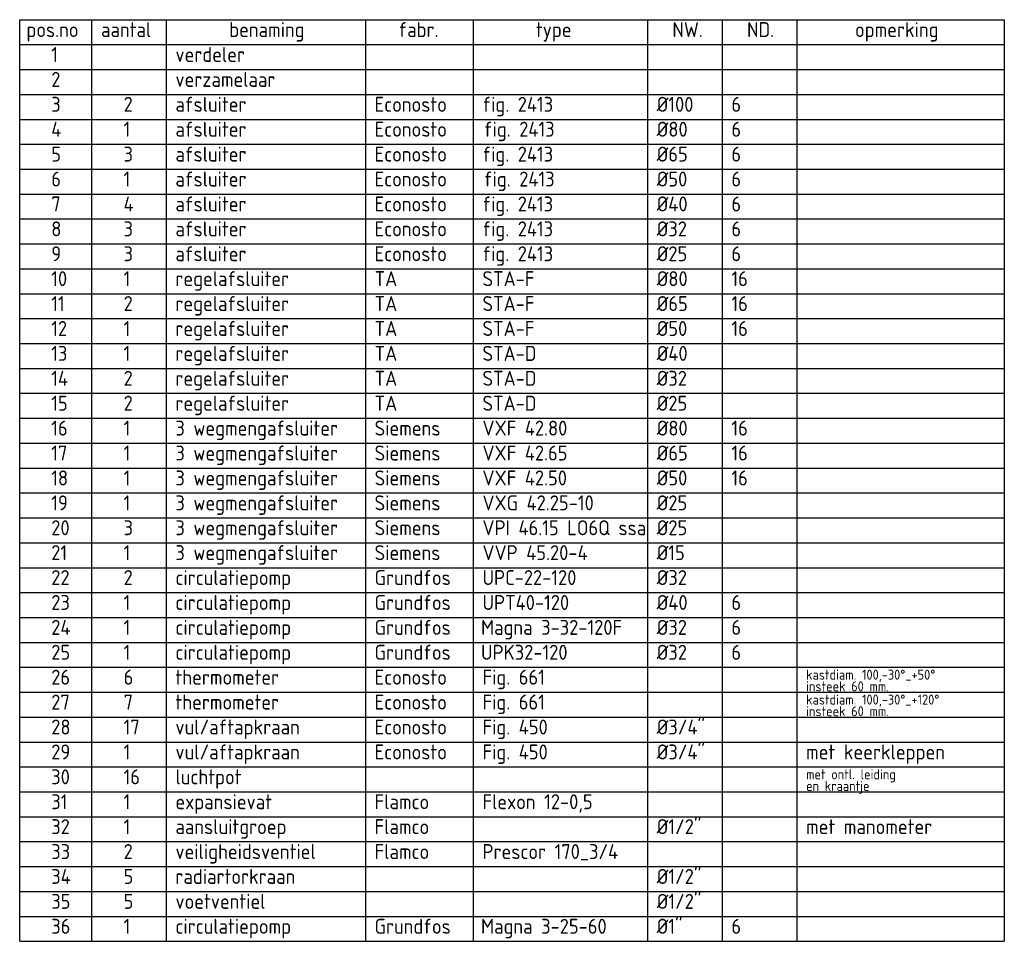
# Model space of a CAD drawing. Header units: millimetres. Extents: x -75 to 108309, y -75 to 76928.
# Tile 31 of 31: x 102376 to 108309, y 67493 to 73043. Entities that reach past the tile are written whole.
import ezdxf

# ---------------------------------------------------------------- set-up
doc = ezdxf.new("R2010")
doc.units = ezdxf.units.MM
doc.layers.add('BL$2----BOUWKUNDIG', color=8, linetype='Continuous')
doc.layers.add('BT$2----BOUWKUNDIG', color=7, linetype='Continuous')
doc.styles.add('STABICAD-018', font='ISOCP.SHX', dxfattribs={"height": 36})

msp = doc.modelspace()

# ---------------------------------------------------------------- linework, layer by layer
at = {"layer": 'BL$2----BOUWKUNDIG'}
for p, q in [((102376.1, 67493.5), (102376.1, 73043.5)), ((102376.1, 73043.5), (108308.7, 73043.5)), ((102808.7, 73043.5), (102808.7, 67493.5)), ((103258.7, 73043.5), (103258.7, 67493.5)), ((104458.7, 73043.5), (104458.7, 67493.5)), ((105108.7, 73043.5), (105108.7, 67493.5)), ((106158.7, 73043.5), (106158.7, 67493.5)), ((106608.7, 73043.5), (106608.7, 67493.5)), ((107058.7, 73043.5), (107058.7, 67493.5)), ((108308.7, 73043.5), (108308.7, 67493.5)), ((102376.1, 72893.5), (108308.7, 72893.5)), ((102376.1, 72743.5), (108308.7, 72743.5)), ((102376.1, 72593.5), (108308.7, 72593.5)), ((102376.1, 72443.5), (108308.7, 72443.5)), ((102376.1, 72293.5), (108308.7, 72293.5)), ((102376.1, 72143.5), (108308.7, 72143.5)), ((102376.1, 71993.5), (108308.7, 71993.5)), ((102376.1, 71843.5), (108308.7, 71843.5)), ((102376.1, 71693.5), (108308.7, 71693.5)), ((102376.1, 71543.5), (108308.7, 71543.5)), ((102376.1, 71393.5), (108308.7, 71393.5)), ((102376.1, 71243.5), (108308.7, 71243.5)), ((102376.1, 71093.5), (108308.7, 71093.5)), ((102376.1, 70943.5), (108308.7, 70943.5)), ((102376.1, 70793.5), (108308.7, 70793.5)), ((102376.1, 70643.5), (108308.7, 70643.5)), ((102376.1, 70493.5), (108308.7, 70493.5)), ((102376.1, 70343.5), (108308.7, 70343.5)), ((102376.1, 70193.5), (108308.7, 70193.5)), ((102376.1, 70043.5), (108308.7, 70043.5)), ((102376.1, 69893.5), (108308.7, 69893.5)), ((102376.1, 69743.5), (108308.7, 69743.5)), ((102376.1, 69593.5), (108308.7, 69593.5)), ((102376.1, 69443.5), (108308.7, 69443.5)), ((102376.1, 69293.5), (108308.7, 69293.5)), ((102376.1, 69143.5), (108308.7, 69143.5)), ((102376.1, 68993.5), (108308.7, 68993.5)), ((102376.1, 68843.5), (108308.7, 68843.5)), ((102376.1, 68693.5), (108308.7, 68693.5)), ((102376.1, 68543.5), (108308.7, 68543.5)), ((102376.1, 68393.5), (108308.7, 68393.5)), ((102376.1, 68243.5), (108308.7, 68243.5)), ((102376.1, 68093.5), (108308.7, 68093.5)), ((102376.1, 67943.5), (108308.7, 67943.5)), ((102376.1, 67793.5), (108308.7, 67793.5)), ((102376.1, 67643.5), (108308.7, 67643.5)), ((102376.1, 67493.5), (108308.7, 67493.5))]:
    msp.add_line(p, q, dxfattribs=at)

# ---------------------------------------------------------------- texts
at = {"layer": 'BT$2----BOUWKUNDIG', "color": 1, "style": 'STABICAD-018'}
for s, height, p in [('aantal', 90, (102866.3, 72938.9)), ('benaming', 90, (103638.9, 72938.9)), ('fabr.', 90, (104658.9, 72938.9)), ('opmerking', 90, (107408.9, 72938.9)), ('pos.no', 90, (102416.3, 72938.9)), ('type', 90, (105486.4, 72938.9)), ('NW.', 90, (106308.6, 72938.9)), ('ND.', 90, (106758.6, 72938.9)), ('1', 90, (102566.3, 72788.9)), ('verdeler', 90, (103314.4, 72788.9)), ('verzamelaar', 90, (103314.4, 72638.9)), ('2', 90, (102566.3, 72638.9)), ('3', 90, (102566.3, 72488.9)), ('2', 90, (103002.2, 72488.9)), ('afsluiter', 90, (103314.4, 72488.9)), ('Econosto', 90, (104514.4, 72488.9)), ('fig. 2413', 90, (105164.4, 72488.9)), ('%%C100', 90, (106214.4, 72488.9)), ('6', 90, (106664.4, 72488.9)), ('afsluiter', 90, (103314.4, 72338.9)), ('fig. 2413', 90, (105173.2, 72338.9)), ('4', 90, (102566.3, 72338.9)), ('1', 90, (103002.2, 72338.9)), ('Econosto', 90, (104514.4, 72338.9)), ('%%C80', 90, (106214.4, 72338.9)), ('6', 90, (106664.4, 72338.9)), ('5', 90, (102566.3, 72188.9)), ('3', 90, (103002.2, 72188.9)), ('afsluiter', 90, (103314.4, 72188.9)), ('Econosto', 90, (104514.4, 72188.9)), ('fig. 2413', 90, (105164.4, 72188.9)), ('%%C65', 90, (106214.4, 72188.9)), ('6', 90, (106664.4, 72188.9)), ('6', 90, (102566.3, 72038.9)), ('1', 90, (103002.2, 72038.9)), ('afsluiter', 90, (103314.4, 72038.9)), ('Econosto', 90, (104514.4, 72038.9)), ('fig. 2413', 90, (105173.2, 72038.9)), ('%%C50', 90, (106214.4, 72038.9)), ('6', 90, (106664.4, 72038.9)), ('7', 90, (102566.3, 71888.9)), ('4', 90, (103002.2, 71888.9)), ('afsluiter', 90, (103314.4, 71888.9)), ('Econosto', 90, (104514.4, 71888.9)), ('fig. 2413', 90, (105164.4, 71888.9)), ('%%C40', 90, (106214.4, 71888.9)), ('6', 90, (106664.4, 71888.9)), ('8', 90, (102566.3, 71738.9)), ('3', 90, (103002.2, 71738.9)), ('afsluiter', 90, (103314.4, 71738.9)), ('Econosto', 90, (104514.4, 71738.9)), ('fig. 2413', 90, (105164.4, 71738.9)), ('%%C32', 90, (106214.4, 71738.9)), ('6', 90, (106664.4, 71738.9)), ('9', 90, (102566.3, 71588.9)), ('3', 90, (103002.2, 71588.9)), ('afsluiter', 90, (103314.4, 71588.9)), ('Econosto', 90, (104514.4, 71588.9)), ('fig. 2413', 90, (105164.4, 71588.9)), ('%%C25', 90, (106214.4, 71588.9)), ('6', 90, (106664.4, 71588.9)), ('10', 90, (102566.3, 71438.9)), ('1', 90, (103002.2, 71438.9)), ('regelafsluiter', 90, (103314.4, 71438.9)), ('TA', 90, (104514.4, 71438.9)), ('STA-F', 90, (105164.4, 71438.9)), ('%%C80', 90, (106214.4, 71438.9)), ('16', 90, (106664.4, 71438.9)), ('11', 90, (102566.3, 71288.9)), ('2', 90, (103002.2, 71288.9)), ('regelafsluiter', 90, (103314.4, 71288.9)), ('TA', 90, (104514.4, 71288.9)), ('STA-F', 90, (105164.4, 71288.9)), ('%%C65', 90, (106214.4, 71288.9)), ('16', 90, (106664.4, 71288.9)), ('12', 90, (102566.3, 71138.9)), ('1', 90, (103002.2, 71138.9)), ('regelafsluiter', 90, (103314.4, 71138.9)), ('TA', 90, (104514.4, 71138.9)), ('STA-F', 90, (105164.4, 71138.9)), ('%%C50', 90, (106214.4, 71138.9)), ('16', 90, (106664.4, 71138.9)), ('13', 90, (102566.3, 70988.9)), ('1', 90, (103002.2, 70988.9)), ('regelafsluiter', 90, (103314.4, 70988.9)), ('TA', 90, (104514.4, 70988.9)), ('STA-D', 90, (105164.4, 70988.9)), ('%%C40', 90, (106214.4, 70988.9)), ('14', 90, (102566.3, 70838.9)), ('2', 90, (103002.2, 70838.9)), ('regelafsluiter', 90, (103314.4, 70838.9)), ('TA', 90, (104514.4, 70838.9)), ('STA-D', 90, (105164.4, 70838.9)), ('%%C32', 90, (106214.4, 70838.9)), ('15', 90, (102566.3, 70688.9)), ('2', 90, (103002.2, 70688.9)), ('regelafsluiter', 90, (103314.4, 70688.9)), ('TA', 90, (104514.4, 70688.9)), ('STA-D', 90, (105164.4, 70688.9)), ('%%C25', 90, (106214.4, 70688.9)), ('16', 90, (102566.3, 70538.9)), ('1', 90, (103002.2, 70538.9)), ('3 wegmengafsluiter', 90, (103314.4, 70538.9)), ('Siemens', 90, (104514.4, 70538.9)), ('VXF 42.80', 90, (105164.4, 70538.9)), ('%%C80', 90, (106214.4, 70538.9)), ('16', 90, (106664.4, 70538.9)), ('17', 90, (102566.3, 70388.9)), ('1', 90, (103002.2, 70388.9)), ('3 wegmengafsluiter', 90, (103314.4, 70388.9)), ('Siemens', 90, (104514.4, 70388.9)), ('VXF 42.65', 90, (105164.4, 70388.9)), ('%%C65', 90, (106214.4, 70388.9)), ('16', 90, (106664.4, 70388.9)), ('18', 90, (102566.3, 70238.9)), ('1', 90, (103002.2, 70238.9)), ('3 wegmengafsluiter', 90, (103314.4, 70238.9)), ('Siemens', 90, (104514.4, 70238.9)), ('VXF 42.50', 90, (105164.4, 70238.9)), ('%%C50', 90, (106214.4, 70238.9)), ('16', 90, (106664.4, 70238.9)), ('3 wegmengafsluiter', 90, (103314.4, 70088.9)), ('Siemens', 90, (104514.4, 70088.9)), ('%%C25', 90, (106214.4, 70088.9)), ('19', 90, (102566.3, 70088.9)), ('1', 90, (103002.2, 70088.9)), ('VXG 42.25-10', 90, (105164.4, 70088.9)), ('20', 90, (102566.3, 69938.9)), ('3', 90, (103002.2, 69938.9)), ('3 wegmengafsluiter', 90, (103314.4, 69938.9)), ('Siemens', 90, (104514.4, 69938.9)), ('VPI 46.15 LO6Q ssa', 90, (105164.4, 69938.9)), ('%%C25', 90, (106214.4, 69938.9)), ('3 wegmengafsluiter', 90, (103314.4, 69788.9)), ('21', 90, (102566.3, 69788.9)), ('1', 90, (103002.2, 69788.9)), ('Siemens', 90, (104514.4, 69788.9)), ('VVP 45.20-4', 90, (105164.4, 69788.9)), ('%%C15', 90, (106214.4, 69788.9)), ('22', 90, (102566.3, 69638.9)), ('2', 90, (103002.2, 69638.9)), ('circulatiepomp', 90, (103314.4, 69638.9)), ('Grundfos', 90, (104514.4, 69638.9)), ('UPC-22-120', 90, (105164.4, 69638.9)), ('%%C32', 90, (106214.4, 69638.9)), ('23', 90, (102566.3, 69488.9)), ('1', 90, (103002.2, 69488.9)), ('circulatiepomp', 90, (103314.4, 69488.9)), ('Grundfos', 90, (104514.4, 69488.9)), ('UPT40-120', 90, (105164.4, 69488.9)), ('%%C40', 90, (106214.4, 69488.9)), ('6', 90, (106664.4, 69488.9)), ('24', 90, (102566.3, 69338.9)), ('1', 90, (103002.2, 69338.9)), ('circulatiepomp', 90, (103314.4, 69338.9)), ('Grundfos', 90, (104514.4, 69338.9)), ('Magna 3-32-120F', 90, (105155.7, 69338.9)), ('%%C32', 90, (106214.4, 69338.9)), ('6', 90, (106664.4, 69338.9)), ('25', 90, (102566.3, 69188.9)), ('1', 90, (103002.2, 69188.9)), ('circulatiepomp', 90, (103314.4, 69188.9)), ('Grundfos', 90, (104514.4, 69188.9)), ('UPK32-120', 90, (105155.7, 69188.9)), ('%%C32', 90, (106214.4, 69188.9)), ('6', 90, (106664.4, 69188.9)), ('26', 90, (102566.3, 69038.9)), ('6', 90, (103002.2, 69038.9)), ('thermometer', 90, (103314.4, 69038.9)), ('Econosto', 90, (104514.4, 69038.9)), ('Fig. 661', 90, (105164.4, 69038.9)), ('kastdiam. 100,-30%%D_+50%%D', 60, (107114.4, 69069.1)), ('insteek 60 mm.', 60, (107114.4, 68999)), ('27', 90, (102566.3, 68888.9)), ('7', 90, (103002.2, 68888.9)), ('thermometer', 90, (103314.4, 68888.9)), ('Econosto', 90, (104514.4, 68888.9)), ('Fig. 661', 90, (105164.4, 68888.9)), ('kastdiam. 100,-30%%D_+120%%D', 60, (107114.4, 68919.1)), ('insteek 60 mm.', 60, (107114.4, 68849)), ('28', 90, (102566.3, 68738.9)), ('17', 90, (103002.2, 68738.9)), ('vul/aftapkraan', 90, (103314.4, 68738.9)), ('Econosto', 90, (104514.4, 68738.9)), ('Fig. 450', 90, (105164.4, 68738.9)), ('%%C3/4"', 90, (106214.4, 68738.9)), ('29', 90, (102566.3, 68588.9)), ('1', 90, (103002.2, 68588.9)), ('vul/aftapkraan', 90, (103314.4, 68588.9)), ('Econosto', 90, (104514.4, 68588.9)), ('Fig. 450', 90, (105164.4, 68588.9)), ('%%C3/4"', 90, (106214.4, 68588.9)), ('met keerkleppen', 90, (107114.4, 68588.9)), ('30', 90, (102566.3, 68438.9)), ('16', 90, (103002.2, 68438.9)), ('luchtpot', 90, (103314.4, 68438.9)), ('met ontl. leiding', 60, (107114.4, 68469.1)), ('en kraantje', 60, (107114.4, 68399)), ('31', 90, (102566.3, 68288.9)), ('1', 90, (103002.2, 68288.9)), ('expansievat', 90, (103314.4, 68288.9)), ('Flamco', 90, (104514.4, 68288.9)), ('Flexon 12-0,5', 90, (105164.4, 68288.9)), ('32', 90, (102566.3, 68138.9)), ('1', 90, (103002.2, 68138.9)), ('aansluitgroep', 90, (103314.4, 68138.9)), ('Flamco', 90, (104514.4, 68138.9)), ('%%C1/2" ', 90, (106214.4, 68138.9)), ('met manometer', 90, (107114.4, 68138.9)), ('33', 90, (102566.3, 67988.9)), ('2', 90, (103002.2, 67988.9)), ('veiligheidsventiel', 90, (103314.4, 67988.9)), ('Flamco', 90, (104514.4, 67988.9)), ('Prescor 170_3/4', 90, (105164.4, 67988.9)), ('34', 90, (102566.3, 67838.9)), ('5', 90, (103002.2, 67838.9)), ('radiartorkraan', 90, (103314.4, 67838.9)), ('%%C1/2" ', 90, (106214.4, 67838.9)), ('35', 90, (102566.3, 67688.9)), ('5', 90, (103002.2, 67688.9)), ('voetventiel', 90, (103314.4, 67688.9)), ('%%C1/2" ', 90, (106214.4, 67688.9)), ('circulatiepomp', 90, (103314.4, 67538.9)), ('Grundfos', 90, (104514.4, 67538.9)), ('%%C1"', 90, (106214.4, 67538.9)), ('36', 90, (102566.3, 67538.9)), ('1', 90, (103002.2, 67538.9)), ('Magna 3-25-60', 90, (105155.7, 67538.9)), ('6', 90, (106664.4, 67538.9))]:
    msp.add_text(s, height=height, dxfattribs=at).set_placement(p)

doc.saveas('drawing.dxf')
